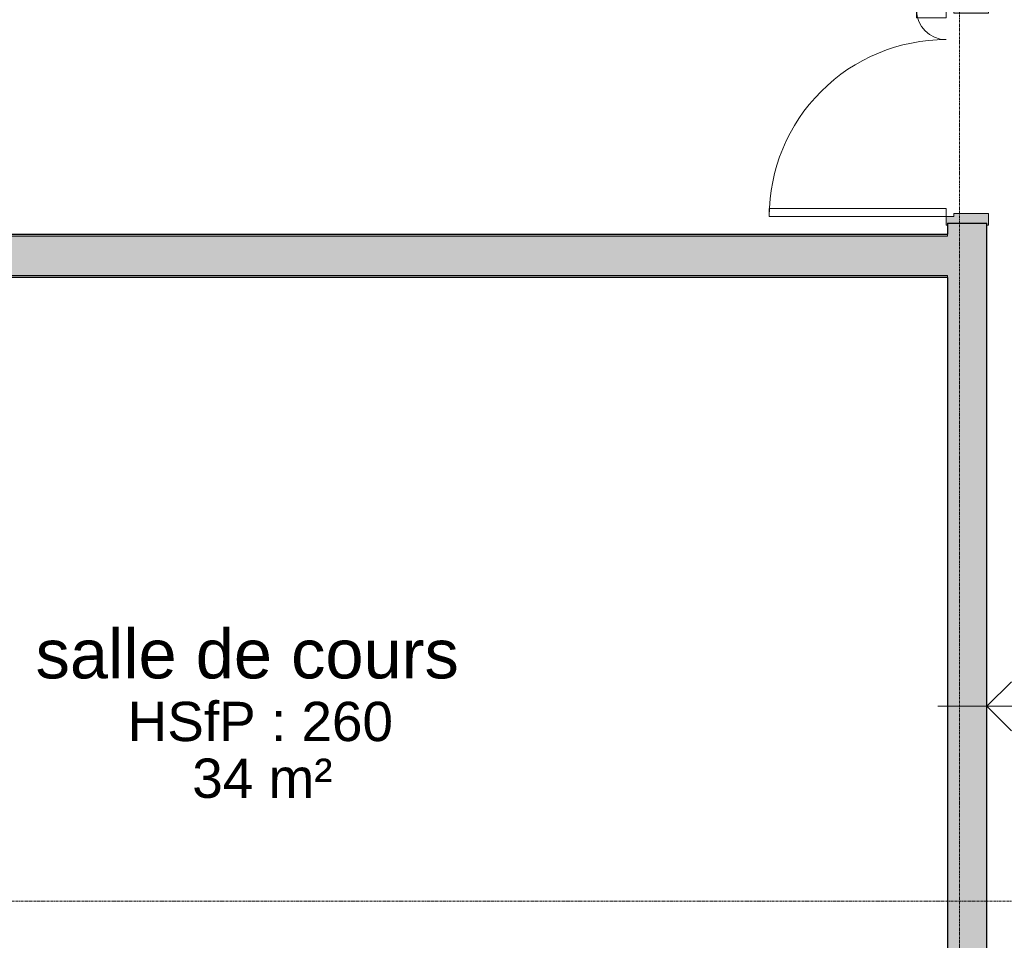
# Model space of a CAD drawing. Header units: millimetres. Extents: x -61176 to 31560, y -11428 to 53287.
# Tile 32 of 124: x -18953 to -13941, y 5620 to 10305. Entities that reach past the tile are written whole.
import ezdxf

# ---------------------------------------------------------------- set-up
doc = ezdxf.new("R2010")
doc.units = ezdxf.units.MM
doc.linetypes.add('Ligne de quadrillage', pattern=[22.225, 12.7, -3.175, 3.175, -3.175])
for name, color, linetype, lineweight in [('A-ANNO-DIMS', 211, 'Continuous', 9), ('A-ANNO-DIMS-100', 211, 'Continuous', 9), ('A-AREA-IDEN', 2, 'Continuous', 9), ('A-DOOR', 31, 'Continuous', 9), ('A-DOOR-FRAM', 31, 'Continuous', 9), ('A-WALL', 113, 'Continuous', 9), ('A-WALL-PATT', 111, 'Continuous', 25), ('S-GRID', 1, 'Continuous', 9)]:
    doc.layers.add(name, color=color, linetype=linetype, lineweight=lineweight)
doc.styles.add('Arial_1', font='arial.ttf', dxfattribs={"height": 200})
doc.styles.add('Arial_B', font='txt', dxfattribs={"height": 250})
doc.styles.add('Trebuchet MS_B', font='txt', dxfattribs={"height": 200})
doc.dimstyles.new('Cotes_linéaires_rouge_2mm', dxfattribs={"dimscale": 304.8, "dimtxt": 206.190181, "dimasz": 0.410105, "dimexe": 0.82021, "dimexo": 0.0625, "dimgap": 0.065617, "dimtad": 1, "dimlfac": 0.001, "dimrnd": 0.01, "dimzin": 0, "dimdsep": 46, "dimtxsty": 'Trebuchet MS_B', "dimblk1": 'OPEN30', "dimblk2": 'OPEN30', "dimsah": 1, "dimcen": 0.09, "dimdle": 0.82021, "dimazin": 0, "dimtfac": 1, "dimtdec": 4, "dimtix": 1, "dimtmove": 0, "dimatfit": 3, "dimfxl": 1.64042, "dimfxlon": 1, "dimtvp": 1, "dimtolj": 1, "dimtzin": 0, "dimarcsym": 2})

# ---------------------------------------------------------------- blocks, each defined once
blk = doc.blocks.new('Tierce  160 - 1_10m x 2_04m-1265284-Niveau 1')
at = {"layer": 'A-DOOR-FRAM'}
h = blk.add_hatch(color=254, dxfattribs=at)
h.paths.add_polyline_path([(570, -108), (570, -100), (560, -100), (560, 100), (570, 100), (570, 108), (525, 108), (525, 68), (510, 68), (510, -108), (560, -108)])
h.paths.add_polyline_path([(-510, -108), (-510, 68), (-525, 68), (-525, 108), (-570, 108), (-570, 100), (-560, 100), (-560, -100), (-570, -100), (-570, -108), (-560, -108)])
at = {"layer": 'A-DOOR'}
for p, q in [((-485, 1008), (-525, 1008)), ((-525, 1008), (-525, 108)), ((-485, 108), (-485, 1008)), ((485, 108), (485, 258)), ((485, 258), (525, 258)), ((525, 258), (525, 108)), ((-525, 108), (-485, 108)), ((525, 108), (485, 108))]:
    blk.add_line(p, q, dxfattribs=at)
for centre, radius, start, end in [((-525, 108), 900, 360, 90), ((525, 108), 150, 90, 180)]:
    blk.add_arc(centre, radius, start, end, dxfattribs=at)
at = {"layer": 'A-DOOR-FRAM', "lineweight": 18}
for p, q in [((-570, 108), (-525, 108)), ((-570, 100), (-570, 108)), ((-525, 108), (-525, 68)), ((525, 108), (570, 108)), ((525, 68), (525, 108)), ((570, 108), (570, 100)), ((-560, 100), (-570, 100)), ((-560, -100), (-560, 100)), ((-525, 68), (-510, 68)), ((-510, 68), (-510, -108)), ((510, 68), (525, 68)), ((510, -108), (510, 68)), ((560, 100), (560, -100)), ((570, 100), (560, 100)), ((-570, -100), (-560, -100)), ((-570, -108), (-570, -100)), ((560, -100), (570, -100)), ((570, -100), (570, -108)), ((-510, -108), (-570, -108)), ((570, -108), (510, -108))]:
    blk.add_line(p, q, dxfattribs=at)
blk = doc.blocks.new('DIMBLOCK158-Niveau 1')
at = {"layer": 'A-ANNO-DIMS-100'}
for p, q in [((-14029.1, 6311.3), (-14029.1, 7061.3)), ((-12269.1, 6311.3), (-12269.1, 7061.3)), ((-12019.1, 6811.3), (-14279.1, 6811.3)), ((-14029.1, 6811.3), (-14029.1, 6311.3)), ((-12269.1, 6811.3), (-12269.1, 6311.3))]:
    blk.add_line(p, q, dxfattribs=at)
at = {"layer": 'A-ANNO-DIMS-100', "lineweight": 25}
for p, q in [((-14029.1, 6811.3), (-13904.1, 6936.3)), ((-12269.1, 6811.3), (-12394.1, 6936.3)), ((-14029.1, 6811.3), (-13904.1, 6686.3)), ((-12269.1, 6811.3), (-12394.1, 6686.3))]:
    blk.add_line(p, q, dxfattribs=at)
at = {"layer": 'A-ANNO-DIMS-100', "color": 0, "insert": (-13446.2, 7087.2), "char_height": 200, "width": 712.929, "attachment_point": 1, "line_spacing_factor": 1.048425, "style": 'Trebuchet MS_B'}
blk.add_mtext('1.76', dxfattribs=at)
blk = doc.blocks.new('_Open30')
at = {"color": 0, "linetype": 'ByBlock', "lineweight": -2}
for p, q in [((-1, 0.268), (0, 0)), ((0, 0), (-1, -0.268)), ((0, 0), (-1, 0))]:
    blk.add_line(p, q, dxfattribs=at)

msp = doc.modelspace()

# ---------------------------------------------------------------- hatches: boundary and pattern name
at = {"layer": 'A-WALL', "transparency": 33554534}
h = msp.add_hatch(color=55, dxfattribs=at)
h.paths.add_polyline_path([(-14029.115, 3943.989), (-14029.115, 4013.989), (-14229.115, 4013.989), (-14229.115, 3943.989)])
h.paths.add_polyline_path([(-14029.115, 5133.989), (-14029.115, 9268.989), (-14229.115, 9268.989), (-14229.115, 5133.989)])
h.paths.add_polyline_path([(-14029.115, 10388.989), (-14029.115, 12811.551), (-14036.752, 12811.551), (-14036.752, 12881.551), (-14029.115, 12881.551), (-14029.115, 15530.032), (-14227.885, 15521.166), (-14229.115, 15540.443), (-14229.115, 10388.989)])
h.paths.add_polyline_path([(-14229.115, 18646.143), (-14029.115, 18646.143), (-14029.115, 25593.989), (-14229.115, 25593.989), (-14229.115, 21342.217)])
msp.add_hatch(color=55, dxfattribs=at).paths.add_polyline_path([(-14229.115, 9003.989), (-14229.115, 9203.989), (-20956.253, 9203.989), (-20956.253, 9003.989), (-15458.687, 9003.989)])
at = {"layer": 'A-WALL-PATT', "transparency": 33554534}
for points in [[(-14229.115, 9203.989), (-14229.115, 9213.989), (-20956.253, 9213.989), (-20956.253, 9203.989), (-15458.687, 9203.989)], [(-14229.115, 8993.989), (-14229.115, 9003.989), (-20956.253, 9003.989), (-20956.253, 8993.989), (-15458.687, 8993.989)]]:
    msp.add_hatch(color=55, dxfattribs=at).paths.add_polyline_path(points)

# ---------------------------------------------------------------- linework, layer by layer
at = {"layer": 'A-WALL', "lineweight": 25}
for p, q in [((-14229.115, 9268.989), (-14229.115, 9213.989)), ((-14229.115, 9268.989), (-14029.115, 9268.989)), ((-14029.115, 5133.989), (-14029.115, 9268.989)), ((-20956.253, 9213.989), (-14229.115, 9213.989)), ((-14229.115, 8993.989), (-20956.253, 8993.989)), ((-14229.115, 8993.989), (-14229.115, 5133.989))]:
    msp.add_line(p, q, dxfattribs=at)
at = {"layer": 'A-WALL'}
for p, q in [((-14229.115, 9203.989), (-20956.253, 9203.989)), ((-14229.115, 9213.989), (-14229.115, 9203.989)), ((-14229.115, 9003.989), (-20956.253, 9003.989)), ((-14229.115, 9003.989), (-14229.115, 8993.989))]:
    msp.add_line(p, q, dxfattribs=at)
at = {"layer": 'S-GRID', "linetype": 'Ligne de quadrillage', "lineweight": 18}
for p, q in [((-14169.115, -9486.555), (-14169.115, 51986.924)), ((-61176.497, 5818.989), (30259.658, 5818.989))]:
    msp.add_line(p, q, dxfattribs=at)

# ---------------------------------------------------------------- block references
at = {"layer": 'A-DOOR', "rotation": 89.99999999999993}
msp.add_blockref('Tierce  160 - 1_10m x 2_04m-1265284-Niveau 1', (-14129.115, 9828.989), dxfattribs=at)

# ---------------------------------------------------------------- texts
at = {"layer": 'A-AREA-IDEN', "attachment_point": 1}
for s, insert, char_height, width, style in [('salle de cours', (-18872.101, 7203.141), 250, 2813.92312, 'Arial_B'), ('HSfP : 260', (-18403.692, 6834), 200, 1683.54375, 'Arial_1'), ('34 m²', (-18074.601, 6545.227), 200, 881.85625, 'Arial_1')]:
    msp.add_mtext(s, dxfattribs=dict(at, insert=insert, char_height=char_height, width=width, style=style))

# ---------------------------------------------------------------- dimensions: what is measured, and where the dimension line sits
at = {"layer": 'A-ANNO-DIMS'}
dim = msp.add_linear_dim(base=(-14029.115, 6811.291), p1=(-12269.115, 6311.291), p2=(-14029.115, 6311.291), dimstyle='Cotes_linéaires_rouge_2mm', override={"dimpost": '<>', "dimfxl": 1760.000002}, dxfattribs=at)
dim.commit()
dim.dimension.update_dxf_attribs({"geometry": 'DIMBLOCK158-Niveau 1', "text_midpoint": (-13149.115, 6935.264)})

doc.saveas('drawing.dxf')
